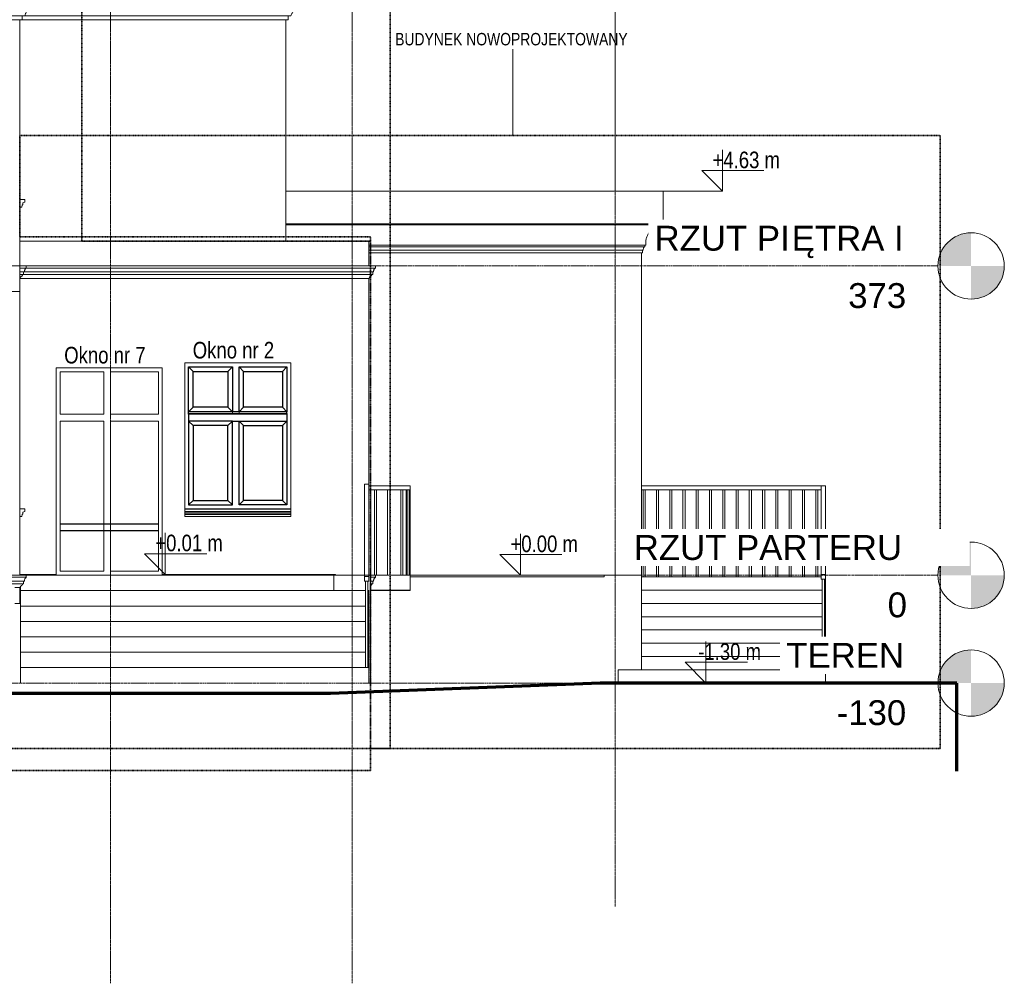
# Model space of a CAD drawing. Header units: millimetres. Extents: x -784 to 360321, y -10607 to 16514.
# Tile 17 of 95: x 84591 to 96465, y -4922 to 6700. Entities that reach past the tile are written whole.
import ezdxf

# ---------------------------------------------------------------- set-up
doc = ezdxf.new("R2010")
doc.units = ezdxf.units.MM
for name, pattern in [('__FK_przerywana', [3.2004, 1.6002, -1.6002]), ('Linia siatki', [22.224999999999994, 12.7, -3.174999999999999, 3.174999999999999, -3.174999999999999]), ('Środek _2_', [31.749999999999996, 6.349999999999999, -4.7625, 15.875, -4.7625])]:
    doc.linetypes.add(name, pattern=pattern)
for name, color, linetype, lineweight in [('A-AREA', 7, 'Continuous', 5), ('A-DETL-THIN', 7, 'Continuous', 5), ('A-FLOR-LEVL', 7, 'Continuous', 5), ('A-GENM', 7, 'Continuous', 5), ('C-TOPO', 7, 'Continuous', 5), ('G-ANNO-DIMS', 7, 'Continuous', 5), ('G-ANNO-TEXT', 7, 'Continuous', 5), ('S-COLS-SYMB', 7, 'Continuous', 18), ('S-GRID', 7, 'Continuous', 5)]:
    doc.layers.add(name, color=color, linetype=linetype, lineweight=lineweight)
for name, color, linetype, lineweight, true_color in [('A-DOOR', 7, 'Continuous', 18, 0x7f7f7f), ('A-DOOR-FRAM', 7, 'Continuous', 18, 0x7f7f7f), ('A-FLOR', 7, 'Continuous', 18, 0x7f7f7f), ('A-FLOR-HRAL', 7, 'Continuous', 18, 0x7f7f7f), ('A-GLAZ', 7, 'Continuous', 18, 0x7f7f7f), ('A-WALL', 7, 'Continuous', 18, 0x7f7f7f), ('S-STRS', 7, 'Continuous', 18, 0x7f7f7f)]:
    doc.layers.add(name, color=color, linetype=linetype, lineweight=lineweight, true_color=true_color)
doc.styles.add('Arial', font='arial.ttf', dxfattribs={"height": 299.9999999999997})
doc.styles.add('Arial_1', font='arial.ttf', dxfattribs={"width": 0.8, "height": 150})
doc.styles.add('Arial_2', font='arial.ttf', dxfattribs={"width": 0.8, "height": 200})

# ---------------------------------------------------------------- blocks, each defined once
blk = doc.blocks.new('Poręcz - 25mm-1535640-Wschód')
at = {"layer": 'A-FLOR-HRAL'}
for p, q in [((6827.692547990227, -72.096059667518), (6827.692547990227, -1114.285714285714)), ((6852.692547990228, -72.09605966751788), (6827.692547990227, -72.09605966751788)), ((6852.692547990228, -1114.285714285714), (6852.692547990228, -72.096059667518)), ((6827.692547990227, -1114.285714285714), (6852.692547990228, -1114.285714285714))]:
    blk.add_line(p, q, dxfattribs=at)
blk = doc.blocks.new('Poręcz - Poręcz-1479612-Wschód')
blk.add_blockref('Poręcz - 25mm-1535640-Wschód', (0, 0))
blk = doc.blocks.new('Typ poręczy górnej - Górna poręcz_wewnętrzny_-1479621-Wschód')
at = {"layer": 'A-FLOR-HRAL'}
for p, q in [((6815.192547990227, -14.2857142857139), (6815.192547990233, 1100.000000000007)), ((6865.192547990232, 1100.000000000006), (6815.192547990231, 1100.000000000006)), ((6865.192547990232, 1100.000000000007), (6865.192547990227, -14.28571428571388)), ((6815.192547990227, -14.2857142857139), (6815.192547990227, -72.096059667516)), ((6865.192547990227, -14.28571428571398), (6815.192547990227, -14.28571428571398)), ((6815.192547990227, -72.09605966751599), (6865.192547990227, -72.09605966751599)), ((6865.192547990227, -72.09605966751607), (6865.192547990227, -14.28571428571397))]:
    blk.add_line(p, q, dxfattribs=at)
blk = doc.blocks.new('Poręcz - 25mm-V60-Wschód')
at = {"layer": 'A-FLOR-HRAL'}
for p, q in [((7253.092547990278, 2.051525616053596e-12), (7253.092547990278, 1029.999999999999)), ((7278.092547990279, 2.051525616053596e-12), (7278.092547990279, 1029.999999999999))]:
    blk.add_line(p, q, dxfattribs=at)
blk = doc.blocks.new('Poręcz - 25mm-V61-Wschód')
at = {"layer": 'A-FLOR-HRAL'}
blk.add_line((6890.592547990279, 2.051525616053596e-12), (6890.592547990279, 1029.999999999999), dxfattribs=at)
blk = doc.blocks.new('Poręcz - Poręcz-1540562-Wschód')
for name, p in [('Poręcz - 25mm-V61-Wschód', (0, 0)), ('Poręcz - 25mm-V60-Wschód', (-319.9999999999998, 0)), ('Poręcz - 25mm-V60-Wschód', (-160.0000000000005, 0)), ('Poręcz - 25mm-V60-Wschód', (0, 0)), ('Poręcz - 25mm-V60-Wschód', (74.19999999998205, 0))]:
    blk.add_blockref(name, p)
blk = doc.blocks.new('Typ poręczy górnej - Górna poręcz_wewnętrzny_-1540574-Wschód')
at = {"layer": 'A-FLOR-HRAL'}
for p, q in [((7364.79254799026, 1079.999999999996), (6865.592547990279, 1079.999999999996)), ((7364.792547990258, 1029.999999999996), (7364.792547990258, 1079.999999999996)), ((6865.592547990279, 1029.999999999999), (7364.79254799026, 1029.999999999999)), ((7314.792547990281, 1030.000000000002), (7314.792547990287, -1.895017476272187e-12)), ((7364.79254799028, 1030.000000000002), (7364.792547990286, -1.759659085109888e-12))]:
    blk.add_line(p, q, dxfattribs=at)
blk = doc.blocks.new('Aluprof_MB-45_I_Alu_Window-FIX-4-panel_ENG_R-00495 - 1230 x 1482-1591030-Wschód')
at = {"layer": 'A-GLAZ'}
for p, q in [((4692.592547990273, 1940.500000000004), (4692.592547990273, 2512.999999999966)), ((4692.592547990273, 2512.999999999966), (5220.092547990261, 2512.999999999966)), ((5220.092547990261, 2512.999999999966), (5220.092547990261, 1940.500000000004)), ((5301.092547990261, 2512.999999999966), (5878.592547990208, 2512.999999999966)), ((5301.092547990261, 1940.500000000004), (5301.092547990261, 2512.999999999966)), ((5878.592547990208, 2512.999999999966), (5878.592547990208, 1940.500000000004)), ((5220.092547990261, 1940.500000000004), (4692.592547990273, 1940.500000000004)), ((5878.592547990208, 1940.500000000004), (5301.092547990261, 1940.500000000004)), ((4692.592547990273, 1859.500000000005), (5220.092547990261, 1859.500000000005)), ((4692.592547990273, 847.0000000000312), (4692.592547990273, 1859.500000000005)), ((5220.092547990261, 1859.500000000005), (5220.092547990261, 847.0000000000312)), ((5301.092547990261, 1859.500000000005), (5878.592547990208, 1859.500000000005)), ((5301.092547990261, 847.0000000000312), (5301.092547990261, 1859.500000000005)), ((5878.592547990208, 1859.500000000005), (5878.592547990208, 847.000000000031)), ((5220.092547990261, 847.000000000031), (4692.592547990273, 847.000000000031)), ((5878.592547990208, 847.000000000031), (5301.092547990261, 847.000000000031))]:
    blk.add_line(p, q, dxfattribs=at)
blk = doc.blocks.new('Modele ogólne 1 - Modele ogólne 1-1641072-Wschód')
at = {"layer": 'A-GENM'}
for p, q in [((10415.59254799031, 4630.000000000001), (5865.192547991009, 4630.000000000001)), ((10415.59254799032, 4237.044011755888), (10415.59254799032, 4630.000000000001)), ((10415.59254799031, 4237.044011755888), (5865.192547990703, 4237.044011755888)), ((10412.29088711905, 4226.095026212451), (5865.192547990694, 4226.095026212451)), ((10205.59254799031, 3980), (6865.592547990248, 3980)), ((10195.59254799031, 3960.000000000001), (6865.592547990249, 3960.000000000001)), ((10175.59254799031, 3920), (6865.592547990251, 3920)), ((10165.59254799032, 3890), (10165.59254799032, 3920)), ((10195.59254799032, 3960.000000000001), (10195.59254799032, 3980)), ((6865.592547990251, 3890), (10165.59254799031, 3890))]:
    blk.add_line(p, q, dxfattribs=at)
blk.add_open_spline([(10205.6840545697, 4022.052225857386), (10206.64733425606, 4035.233465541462), (10210.85440766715, 4061.426832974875), (10224.18807527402, 4098.938219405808), (10240.69822441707, 4127.701760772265), (10256.85701107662, 4148.658045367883), (10270.32265176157, 4163.222060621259), (10285.05764714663, 4176.51428447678), (10298.29264700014, 4186.44145135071), (10309.33585171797, 4193.64518634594), (10317.91056666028, 4198.668180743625), (10326.69978118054, 4203.301129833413), (10335.63504749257, 4207.534645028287), (10344.75298246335, 4211.360117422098), (10357.20735015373, 4215.906403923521), (10373.09063958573, 4220.532108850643), (10392.42629746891, 4224.3461104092), (10405.62490476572, 4225.710313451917), (10412.29088711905, 4226.095026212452)], degree=3, knots=[0, 0, 0, 0, 0.125, 0.25, 0.375, 0.4375, 0.5, 0.5625, 0.625, 0.65625, 0.6875, 0.71875, 0.75, 0.78125, 0.8125, 0.875, 0.9375, 1, 1, 1, 1], dxfattribs=at)
for points in [[(10412.29088711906, 4226.095026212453), (10413.16046796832, 4227.805248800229), (10414.58032562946, 4231.376702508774), (10415.36157521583, 4235.14170632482), (10415.59254799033, 4237.044011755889)], [(10175.59254799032, 3920), (10175.01404054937, 3924.650865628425), (10174.98496296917, 3934.097054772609), (10178.44867813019, 3947.843623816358), (10182.84900333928, 3956.171202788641), (10185.59254799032, 3960.000000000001)], [(10205.59254799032, 3980), (10205.12701534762, 3986.998761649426), (10204.67673380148, 4001.02820573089), (10205.18801973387, 4015.055555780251), (10205.6840545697, 4022.052225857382)]]:
    blk.add_open_spline(points, degree=3, dxfattribs=at)
blk = doc.blocks.new('ARC_DOOR_DOUBLE - ARC_DOOR_DOUBLE_120 x 210_EI60-1797828-Wschód')
at = {"layer": 'A-DOOR', "color": 7, "lineweight": 5}
blk.add_line((4862.592547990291, 10.00000000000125), (4862.592547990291, -1.245297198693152e-11), dxfattribs=at)
at = {"layer": 'A-DOOR-FRAM', "color": 7, "lineweight": 5}
for p, q in [((4862.592547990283, 0), (4862.592547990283, 10.00000000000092)), ((4907.592547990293, 10.00000000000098), (4907.592547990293, 0))]:
    blk.add_line(p, q, dxfattribs=at)
blk = doc.blocks.new('Aluprof_MB-45_I_Alu_Window-FIX-4-panel_ENG_R-00495 - 1230 x 1483-1792114-Wschód')
at = {"layer": 'A-GLAZ'}
for p, q in [((3142.592547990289, 1940.500000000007), (3142.592547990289, 2452.999999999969)), ((3142.592547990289, 2452.999999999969), (3670.092547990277, 2452.999999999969)), ((3670.092547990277, 2452.999999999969), (3670.092547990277, 1940.500000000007)), ((3751.092547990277, 2452.999999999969), (4328.592547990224, 2452.999999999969)), ((3751.092547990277, 1940.500000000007), (3751.092547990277, 2452.999999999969)), ((4328.592547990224, 2452.999999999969), (4328.592547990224, 1940.500000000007)), ((3670.092547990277, 1940.500000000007), (3142.592547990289, 1940.500000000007)), ((4328.592547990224, 1940.500000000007), (3751.092547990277, 1940.500000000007)), ((3142.592547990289, 1859.500000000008), (3670.092547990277, 1859.500000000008)), ((3142.592547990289, 47.00000000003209), (3142.592547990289, 1859.500000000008)), ((3670.092547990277, 1859.500000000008), (3670.092547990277, 47.00000000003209)), ((3751.092547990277, 1859.500000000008), (4328.592547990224, 1859.500000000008)), ((3751.092547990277, 47.00000000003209), (3751.092547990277, 1859.500000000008)), ((4328.592547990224, 1859.500000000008), (4328.592547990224, 47.00000000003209)), ((3095.592547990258, 0), (3095.592547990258, 10.00000000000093)), ((3670.092547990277, 47.00000000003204), (3142.592547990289, 47.00000000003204)), ((4328.592547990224, 47.00000000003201), (3751.092547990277, 47.00000000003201)), ((4375.592547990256, 10.00000000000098), (4375.592547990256, 0))]:
    blk.add_line(p, q, dxfattribs=at)
blk = doc.blocks.new('Poręcz - 25mm-V84-Wschód')
at = {"layer": 'A-FLOR-HRAL', "color": 7, "lineweight": 5}
for p, q in [((10174.69254799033, -19.99999999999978), (10174.69254799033, 1029.999999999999)), ((10199.69254799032, 1029.999999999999), (10199.69254799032, -19.99999999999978))]:
    blk.add_line(p, q, dxfattribs=at)
blk = doc.blocks.new('Poręcz - 25mm-1777626-Wschód')
at = {"layer": 'A-FLOR-HRAL', "color": 7, "lineweight": 5}
for p, q in [((12334.69254799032, -45.90169943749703), (12334.69254799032, -1140)), ((12359.69254799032, -45.90169943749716), (12334.69254799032, -45.90169943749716)), ((12359.69254799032, -1140), (12359.69254799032, -45.90169943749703))]:
    blk.add_line(p, q, dxfattribs=at)
blk = doc.blocks.new('Poręcz - Poręcz-1834836-Wschód')
for name, p in [('Poręcz - 25mm-V84-Wschód', (0, 0)), ('Poręcz - 25mm-V84-Wschód', (160.0000000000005, 0)), ('Poręcz - 25mm-V84-Wschód', (320.0000000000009, 0)), ('Poręcz - 25mm-V84-Wschód', (479.9999999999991, 0)), ('Poręcz - 25mm-V84-Wschód', (639.9999999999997, 0)), ('Poręcz - 25mm-V84-Wschód', (800, 0)), ('Poręcz - 25mm-V84-Wschód', (960.0000000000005, 0)), ('Poręcz - 25mm-V84-Wschód', (1120.000000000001, 0)), ('Poręcz - 25mm-V84-Wschód', (1279.999999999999, 0)), ('Poręcz - 25mm-V84-Wschód', (1440, 0)), ('Poręcz - 25mm-V84-Wschód', (1600, 0)), ('Poręcz - 25mm-V84-Wschód', (1760, 0)), ('Poręcz - 25mm-V84-Wschód', (1920.000000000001, 0)), ('Poręcz - 25mm-V84-Wschód', (2079.999999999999, 0)), ('Poręcz - 25mm-1777626-Wschód', (0, 0))]:
    blk.add_blockref(name, p)
blk = doc.blocks.new('Typ poręczy górnej - Górna poręcz_wewnętrzny_-1834841-Wschód')
at = {"layer": 'A-FLOR-HRAL', "color": 7, "lineweight": 5}
for p, q in [((12322.19254799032, 1080), (10155.59254799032, 1080)), ((12322.19254799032, 10.00000000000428), (12322.19254799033, 1080)), ((12372.19254799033, 1080), (12322.19254799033, 1080)), ((12372.19254799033, 1080), (12372.19254799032, 10.00000000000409)), ((10155.59254799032, 1029.999999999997), (12322.19254799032, 1029.999999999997)), ((12322.19254799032, 10.00000000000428), (12322.19254799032, -45.90169943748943)), ((12372.19254799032, 10.00000000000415), (12322.19254799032, 10.00000000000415)), ((12372.19254799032, -45.90169943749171), (12372.19254799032, 10.00000000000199)), ((12322.19254799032, -45.90169943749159), (12372.19254799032, -45.90169943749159))]:
    blk.add_line(p, q, dxfattribs=at)
blk = doc.blocks.new('Modele ogólne 8 - Modele ogólne 8-1841655-Wschód')
at = {"layer": 'A-GENM'}
for p, q in [((-14074.40745200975, 6840), (-14074.40745200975, 6890.000000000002)), ((2885.592547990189, 6840), (2885.592547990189, 6890.000000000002)), ((6095.192547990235, 6900), (3055.592547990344, 6900)), ((6095.192547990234, 6840), (6095.192547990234, 6900)), ((2885.592547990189, 6840), (-14074.40745200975, 6840)), ((6095.192547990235, 6840), (2885.592547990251, 6840)), ((-13904.40745200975, 6745), (2715.592547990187, 6744.999999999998)), ((-13874.40745200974, 6700), (-13874.40745200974, 6745)), ((-13874.40745200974, 6700), (2685.592547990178, 6700)), ((2685.592547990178, 6700), (2685.592547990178, 6745)), ((2685.592547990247, 6700), (5895.19254799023, 6700)), ((2715.592547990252, 6745), (5925.192547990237, 6745)), ((5895.192547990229, 6700), (5895.192547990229, 6745))]:
    blk.add_line(p, q, dxfattribs=at)
for points, knots in [([(-13904.40745200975, 6745), (-13907.10034816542, 6754.977955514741), (-13912.85321774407, 6769.481602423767), (-13923.6484259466, 6787.148102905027), (-13931.60639709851, 6797.351251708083), (-13938.63784077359, 6804.931295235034), (-13944.22650754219, 6810.306875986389), (-13950.1122149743, 6815.355497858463), (-13956.27583758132, 6820.060801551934), (-13962.69739278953, 6824.407491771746), (-13971.57553640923, 6829.706236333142), (-13980.88488153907, 6834.233292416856), (-13990.53495210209, 6837.944662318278), (-13996.15216957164, 6839.745215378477), (-13999.34160527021, 6840.64052925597), (-14000.0449118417, 6840.831873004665)], [0, 0, 0, 0, 0.1428571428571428, 0.2142857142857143, 0.2857142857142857, 0.3214285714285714, 0.3571428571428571, 0.3928571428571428, 0.4285714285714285, 0.4642857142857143, 0.5, 0.5714285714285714, 0.6071428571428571, 0.6428571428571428, 0.6529321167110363, 0.6529321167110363, 0.6529321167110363, 0.6529321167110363]), ([(2715.592547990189, 6744.999999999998), (2718.360483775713, 6754.977955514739), (2724.016786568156, 6769.481602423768), (2734.844387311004, 6787.148102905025), (2742.803480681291, 6797.351251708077), (2749.799185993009, 6804.931295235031), (2755.418051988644, 6810.306875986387), (2761.329814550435, 6815.355497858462), (2767.460347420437, 6820.060801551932), (2773.852329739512, 6824.407491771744), (2782.782618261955, 6829.706236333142), (2792.086837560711, 6834.233292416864), (2801.685046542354, 6837.944662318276), (2807.33107530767, 6839.745215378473), (2810.535887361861, 6840.640529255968), (2811.2422770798, 6840.831873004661)], [0, 0, 0, 0, 0.1428571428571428, 0.2142857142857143, 0.2857142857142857, 0.3214285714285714, 0.3571428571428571, 0.3928571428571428, 0.4285714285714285, 0.4642857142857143, 0.5, 0.5714285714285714, 0.6071428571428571, 0.6428571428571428, 0.6529321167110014, 0.6529321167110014, 0.6529321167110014, 0.6529321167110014]), ([(5925.192547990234, 6744.999999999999), (5927.960483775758, 6754.97795551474), (5933.6167865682, 6769.481602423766), (5944.444387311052, 6787.148102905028), (5952.403480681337, 6797.351251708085), (5959.399185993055, 6804.931295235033), (5965.018051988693, 6810.306875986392), (5970.929814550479, 6815.355497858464), (5977.060347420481, 6820.060801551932), (5983.452329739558, 6824.407491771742), (5992.382618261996, 6829.706236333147), (6001.686837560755, 6834.233292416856), (6011.2850465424, 6837.944662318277), (6016.931075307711, 6839.745215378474), (6020.135887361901, 6840.640529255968), (6020.84227707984, 6840.831873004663)], [0, 0, 0, 0, 0.1428571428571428, 0.2142857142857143, 0.2857142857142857, 0.3214285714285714, 0.3571428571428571, 0.3928571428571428, 0.4285714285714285, 0.4642857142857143, 0.5, 0.5714285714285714, 0.6071428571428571, 0.6428571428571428, 0.6529321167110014, 0.6529321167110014, 0.6529321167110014, 0.6529321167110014])]:
    blk.add_open_spline(points, degree=3, knots=knots, dxfattribs=at)
blk = doc.blocks.new('Modele ogólne 9 - Modele ogólne 9-1844056-Wschód')
at = {"layer": 'A-GENM'}
for p, q in [((2735.592547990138, 3730), (2655.592547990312, 3730)), ((2655.592547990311, 3704.999999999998), (2735.592547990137, 3704.999999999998)), ((6945.592547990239, 3730), (2735.592547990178, 3730)), ((2735.592547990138, 3704.999999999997), (2735.592547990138, 3730)), ((2735.592547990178, 3704.999999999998), (6945.592547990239, 3704.999999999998)), ((6945.592547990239, 3730), (6945.592547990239, 3704.999999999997)), ((2655.592547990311, 3660), (2713.762455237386, 3660)), ((2655.592547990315, 3625), (2703.092547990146, 3625)), ((2655.592547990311, 3580), (2661.842547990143, 3580)), ((2661.842547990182, 3580), (6871.842547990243, 3580)), ((2703.092547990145, 3625), (2703.092547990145, 3660)), ((2703.092547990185, 3625), (6913.092547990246, 3625)), ((2713.762455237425, 3660), (6923.762455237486, 3660)), ((6913.092547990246, 3660), (6913.092547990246, 3625))]:
    blk.add_line(p, q, dxfattribs=at)
for points in [[(2713.762455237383, 3660.000000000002), (2713.400055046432, 3663.493184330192), (2713.454008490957, 3670.560178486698), (2715.867166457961, 3680.882796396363), (2720.494098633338, 3690.420637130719), (2727.107704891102, 3698.705562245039), (2732.624693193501, 3703.122366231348), (2735.592547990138, 3704.999999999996)], [(6945.592547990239, 3704.999999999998), (6942.624693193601, 3703.122366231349), (6937.107704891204, 3698.705562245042), (6930.494098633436, 3690.42063713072), (6925.86716645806, 3680.882796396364), (6923.454008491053, 3670.560178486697), (6923.400055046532, 3663.493184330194), (6923.762455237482, 3660.000000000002)], [(2661.84254799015, 3580), (2661.842547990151, 3582.0415847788), (2662.285593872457, 3586.124667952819), (2664.248368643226, 3591.964278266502), (2667.417982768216, 3597.246968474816), (2671.646921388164, 3601.726880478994), (2675.041149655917, 3604.039254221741), (2676.842547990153, 3605.000000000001)], [(2676.842547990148, 3605.000000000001), (2678.740715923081, 3606.012356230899), (2682.314713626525, 3608.453751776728), (2686.753688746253, 3613.191644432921), (2690.05915266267, 3618.779670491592), (2691.402173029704, 3622.894299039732), (2691.842547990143, 3625)], [(6886.842547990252, 3605.000000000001), (6885.041149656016, 3604.039254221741), (6881.646921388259, 3601.726880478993), (6877.417982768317, 3597.246968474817), (6874.248368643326, 3591.964278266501), (6872.285593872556, 3586.124667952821), (6871.84254799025, 3582.0415847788), (6871.842547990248, 3580)], [(6901.842547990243, 3625), (6901.402173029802, 3622.894299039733), (6900.059152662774, 3618.779670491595), (6896.753688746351, 3613.191644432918), (6892.314713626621, 3608.45375177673), (6888.740715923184, 3606.0123562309), (6886.842547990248, 3605.000000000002)]]:
    blk.add_open_spline(points, degree=3, dxfattribs=at)
blk = doc.blocks.new('Modele ogólne 10 - Modele ogólne 10-1844524-Wschód')
at = {"layer": 'A-GENM'}
for p, q in [((-6044.407452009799, -1.691979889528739e-14), (2735.592547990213, -1.691979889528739e-14)), ((2735.592547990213, -25.00000000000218), (-6044.407452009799, -25.00000000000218)), ((2713.762455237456, -69.99999999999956), (-6022.577359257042, -69.99999999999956)), ((2703.09254799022, -105), (-6011.907452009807, -105)), ((2703.09254799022, -105), (2703.09254799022, -69.9999999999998)), ((2735.592547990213, -25.00000000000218), (2735.592547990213, -1.691979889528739e-14)), ((6885.592547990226, -1.691979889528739e-14), (6945.592547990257, -1.691979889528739e-14)), ((6945.592547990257, -25.00000000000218), (6885.592547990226, -25.00000000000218)), ((6923.7624552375, -69.99999999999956), (6885.59254799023, -69.99999999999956)), ((6913.092547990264, -105), (6885.592547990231, -105)), ((6913.092547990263, -105), (6913.092547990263, -69.9999999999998)), ((6945.592547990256, -25.00000000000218), (6945.592547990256, -1.691979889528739e-14)), ((2661.842547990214, -150.0000000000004), (2595.592547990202, -150.0000000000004))]:
    blk.add_line(p, q, dxfattribs=at)
for points in [[(2676.842547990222, -124.9999999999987), (2678.767841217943, -123.9876437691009), (2682.30256126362, -121.5462482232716), (2686.755534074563, -116.8083555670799), (2690.063923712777, -111.2203295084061), (2691.389810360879, -107.1057009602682), (2691.842547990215, -105.0000000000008)], [(6886.842547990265, -124.9999999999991), (6888.767841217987, -123.9876437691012), (6892.302561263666, -121.5462482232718), (6896.7555340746, -116.8083555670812), (6900.063923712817, -111.2203295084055), (6901.389810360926, -107.1057009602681), (6901.842547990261, -105.000000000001)], [(6885.512400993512, -125.7487935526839), (6885.947198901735, -125.4874644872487), (6886.390590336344, -125.2377192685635), (6886.842547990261, -124.9999999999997)]]:
    blk.add_open_spline(points, degree=3, dxfattribs=at)
for points, knots in [([(2713.762455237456, -69.99999999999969), (2713.403681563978, -66.50681566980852), (2713.454274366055, -59.43979287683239), (2715.660252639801, -49.97751125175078), (2718.760640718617, -43.15177380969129), (2721.489655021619, -38.65360374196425), (2723.836028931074, -35.4631659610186), (2726.43887187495, -32.47809272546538), (2730.177574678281, -28.79923999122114), (2733.334533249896, -26.40822532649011), (2735.592547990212, -25.00000000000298)], [0, 0, 0, 0, 0.2, 0.4, 0.55, 0.625, 0.7, 0.7749999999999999, 0.85, 1, 1, 1, 1]), ([(6923.762455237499, -69.99999999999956), (6923.40368156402, -66.50681566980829), (6923.454274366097, -59.43979287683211), (6925.660252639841, -49.97751125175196), (6928.760640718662, -43.15177380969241), (6931.48965502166, -38.6536037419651), (6933.836028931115, -35.4631659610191), (6936.43887187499, -32.47809272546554), (6940.177574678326, -28.79923999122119), (6943.334533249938, -26.40822532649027), (6945.592547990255, -25.00000000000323)], [0, 0, 0, 0, 0.2, 0.4, 0.55, 0.625, 0.7, 0.7749999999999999, 0.85, 1, 1, 1, 1]), ([(2661.842547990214, -150.0000000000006), (2661.847663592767, -147.9584152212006), (2662.284448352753, -143.8753103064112), (2664.081349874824, -138.522423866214), (2666.231479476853, -134.7309939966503), (2668.035402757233, -132.2636088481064), (2671.071318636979, -128.7949760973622), (2674.102658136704, -126.4411186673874), (2676.842547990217, -124.9999999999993)], [0, 0, 0, 0, 0.2, 0.4, 0.55, 0.625, 0.7, 1, 1, 1, 1])]:
    blk.add_open_spline(points, degree=3, knots=knots, dxfattribs=at)
blk = doc.blocks.new('Modele ogólne 13 - Modele ogólne 13-1847715-Wschód')
at = {"layer": 'A-GENM'}
for p, q in [((2715.592547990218, 4529.999999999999), (2655.592547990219, 4529.999999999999)), ((2715.592547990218, 4500), (2715.592547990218, 4529.999999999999)), ((2661.652636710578, 4440), (2681.652636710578, 4440)), ((2681.652636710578, 4440), (2683.659622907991, 4462.939957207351)), ((2683.659622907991, 4462.939957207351), (2692.934853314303, 4469.434543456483)), ((2692.934853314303, 4489.434543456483), (2715.592547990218, 4500)), ((2692.934853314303, 4469.434543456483), (2692.934853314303, 4489.434543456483)), ((2715.592547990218, 799.9999999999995), (2655.592547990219, 799.9999999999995)), ((2681.652636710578, 710.0000000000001), (2683.659622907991, 732.9399572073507)), ((2683.659622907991, 732.9399572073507), (2692.934853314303, 739.4345434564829)), ((2692.934853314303, 759.4345434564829), (2715.592547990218, 769.9999999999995)), ((2692.934853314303, 739.4345434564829), (2692.934853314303, 759.4345434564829)), ((2715.592547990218, 769.9999999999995), (2715.592547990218, 799.9999999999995)), ((2661.652636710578, 709.9999999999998), (2681.652636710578, 709.9999999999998))]:
    blk.add_line(p, q, dxfattribs=at)
for centre, radius, start, end in [((2655.592547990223, 4440.000000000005), 6.060088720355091, 359.9999999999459, 90.00000000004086), ((2655.592547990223, 710.0000000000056), 6.060088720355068, 359.9999999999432, 90.0000000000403)]:
    blk.add_arc(centre, radius, start, end, dxfattribs=at)
blk = doc.blocks.new('Modele ogólne 14 - Modele ogólne 14-1848059-Wschód')
at = {"layer": 'A-GENM'}
for p, q in [((4645.59254799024, 769.9999999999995), (4645.59254799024, 799.9999999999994)), ((5925.592547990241, 799.9999999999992), (4645.59254799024, 799.9999999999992)), ((4645.59254799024, 759.4345434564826), (4645.59254799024, 769.9999999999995)), ((5925.592547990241, 769.9999999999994), (4645.59254799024, 769.9999999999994)), ((4645.59254799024, 739.4345434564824), (4645.59254799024, 759.4345434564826)), ((5925.592547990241, 759.4345434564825), (4645.59254799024, 759.4345434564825)), ((4645.59254799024, 732.93995720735), (4645.59254799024, 739.4345434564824)), ((5925.592547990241, 739.4345434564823), (4645.59254799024, 739.4345434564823)), ((4645.59254799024, 710.0000000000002), (4645.59254799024, 732.93995720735)), ((5925.592547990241, 732.9399572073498), (4645.59254799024, 732.9399572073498)), ((5925.592547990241, 799.9999999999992), (5925.592547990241, 769.9999999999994)), ((5925.592547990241, 769.9999999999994), (5925.592547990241, 759.4345434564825)), ((5925.592547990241, 759.4345434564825), (5925.592547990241, 739.4345434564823)), ((5925.592547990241, 739.4345434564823), (5925.592547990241, 732.9399572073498)), ((5925.592547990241, 732.9399572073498), (5925.592547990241, 710.0000000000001)), ((5925.592547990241, 710.0000000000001), (4645.59254799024, 710.0000000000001))]:
    blk.add_line(p, q, dxfattribs=at)
blk = doc.blocks.new('Poziom - M_Grot poziomu - Okrąg-24867-Wschód')
at = {"layer": 'A-FLOR-LEVL'}
h = blk.add_hatch(color=256, dxfattribs=at)
edge = h.paths.add_edge_path()
edge.add_line((14129.49933951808, 1.288203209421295e-12), (13729.49933951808, 1.288203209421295e-12))
edge.add_arc((14129.49933951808, -1.394048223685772e-13), 399.9999999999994, 90.00000000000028, 180.0000000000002, ccw=False)
edge.add_line((14129.49933951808, 399.9999999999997), (14129.49933951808, 1.307398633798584e-12))
h = blk.add_hatch(color=256, dxfattribs=at)
edge = h.paths.add_edge_path()
edge.add_line((14129.49933951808, -399.9999999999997), (14129.49933951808, -2.614797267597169e-12))
edge.add_line((14129.49933951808, -2.590844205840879e-12), (14529.49933951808, -2.590844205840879e-12))
edge.add_arc((14129.49933951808, -1.586231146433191e-13), 399.9999999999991, 269.99999999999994, 359.9999999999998, ccw=False)
blk.add_circle((14129.49933951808, 0), 400, dxfattribs=at)
blk = doc.blocks.new('Rzędne punktów - Znacznik rzędnej-348474-Wschód')
at = {"layer": 'G-ANNO-DIMS'}
for p, q in [((11131.48450113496, 4629.999999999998), (11131.48450113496, 5129.999999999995)), ((10881.48450113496, 4879.999999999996), (11131.48450113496, 4629.999999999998)), ((10881.48450113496, 4879.999999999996), (11631.48450113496, 4879.999999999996))]:
    blk.add_line(p, q, dxfattribs=at)

msp = doc.modelspace()

# ---------------------------------------------------------------- linework, layer by layer
for p, q in [((86682.5340302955, 2457.999999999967), (86627.5340302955, 2512.999999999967)), ((87100.03403029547, 2457.999999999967), (87155.03403029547, 2512.999999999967)), ((87291.03403029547, 2457.999999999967), (87236.03403029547, 2512.999999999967)), ((87758.53403029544, 2457.999999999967), (87813.53403029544, 2512.999999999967)), ((86682.5340302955, 2025.500000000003), (86627.5340302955, 1970.500000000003)), ((87100.03403029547, 2025.500000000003), (87155.03403029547, 1970.500000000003)), ((87291.03403029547, 2025.500000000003), (87236.03403029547, 1970.500000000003)), ((87758.53403029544, 2025.500000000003), (87813.53403029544, 1970.500000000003)), ((86627.5340302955, 1940.500000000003), (86627.5340302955, 1970.500000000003)), ((87813.53403029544, 1970.084505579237), (86627.5340302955, 1970.084505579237)), ((86627.5340302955, 1950.084505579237), (87813.53403029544, 1950.084505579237)), ((86627.5340302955, 1940.500000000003), (86627.5340302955, 1859.500000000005)), ((87813.53403029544, 1940.500000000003), (86627.5340302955, 1940.500000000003)), ((87813.53403029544, 1950.084505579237), (87813.53403029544, 1970.084505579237)), ((87813.53403029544, 1950.084505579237), (87813.53403029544, 1940.500000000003)), ((87813.53403029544, 1940.500000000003), (87813.53403029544, 1859.500000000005)), ((86682.5340302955, 1804.500000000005), (86627.5340302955, 1859.500000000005)), ((87100.03403029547, 1804.500000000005), (87155.03403029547, 1859.500000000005)), ((87155.03403029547, 1859.500000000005), (87236.03403029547, 1859.500000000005)), ((87291.03403029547, 1804.500000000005), (87236.03403029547, 1859.500000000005)), ((87758.53403029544, 1804.500000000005), (87813.53403029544, 1859.500000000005)), ((86682.5340302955, 902.0000000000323), (86627.5340302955, 847.0000000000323)), ((87100.03403029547, 902.0000000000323), (87155.03403029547, 847.0000000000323)), ((87291.03403029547, 902.0000000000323), (87236.03403029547, 847.0000000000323)), ((87758.53403029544, 902.0000000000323), (87813.53403029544, 847.0000000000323)), ((86580.5340302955, 799.9999999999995), (87860.5340302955, 799.9999999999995)), ((85077.53403029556, 619.9375357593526), (86263.5340302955, 619.9375357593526)), ((85077.53403029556, 541.0851364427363), (86263.5340302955, 541.0851364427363)), ((89300.13403029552, -185.7142857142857), (88820.5340302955, -185.7142857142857))]:
    msp.add_line(p, q)
for points in [[(86627.5340302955, 2512.999999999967), (87155.03403029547, 2512.999999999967), (87155.03403029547, 1970.084505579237), (86627.5340302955, 1970.084505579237), (86627.5340302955, 2512.999999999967)], [(87236.03403029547, 1970.084505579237), (87236.03403029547, 2512.999999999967), (87813.53403029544, 2512.999999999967), (87813.53403029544, 1970.084505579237), (87236.03403029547, 1970.084505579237)], [(87155.03403029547, 1859.500000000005), (86627.5340302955, 1859.500000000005), (86627.5340302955, 847.0000000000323), (87155.03403029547, 847.0000000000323), (87155.03403029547, 1859.500000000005)], [(87236.03403029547, 1859.500000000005), (87813.53403029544, 1859.500000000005), (87813.53403029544, 847.0000000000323), (87236.03403029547, 847.0000000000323), (87236.03403029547, 1859.500000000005)]]:
    msp.add_lwpolyline(points)
for points in [[(86682.5340302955, 2457.999999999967), (87100.03403029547, 2457.999999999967), (87100.03403029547, 2025.500000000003), (86682.5340302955, 2025.500000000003)], [(87291.03403029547, 2025.500000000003), (87291.03403029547, 2457.999999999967), (87758.53403029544, 2457.999999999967), (87758.53403029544, 2025.500000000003)], [(87100.03403029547, 1804.500000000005), (86682.5340302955, 1804.500000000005), (86682.5340302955, 902.0000000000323), (87100.03403029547, 902.0000000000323)], [(87291.03403029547, 1804.500000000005), (87758.53403029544, 1804.500000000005), (87758.53403029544, 902.0000000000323), (87291.03403029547, 902.0000000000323)]]:
    msp.add_lwpolyline(points, close=True)
at = {"layer": 'A-AREA'}
msp.add_line((84590.53403029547, 3730), (75970.53403029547, 3730), dxfattribs=at)
at = {"layer": 'A-DETL-THIN', "color": 6, "linetype": '__FK_przerywana', "lineweight": 35, "true_color": 0xff00ff}
for p, q in [((85340.53403029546, 14617.56113653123), (85340.53403029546, 4030)), ((85340.53403029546, 4030), (88820.53403029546, 4029.999999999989)), ((88820.53403029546, 4029.999999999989), (88820.53403029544, -2354.354001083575)), ((88820.53403029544, -2354.354001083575), (67595.25180042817, -2354.354001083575))]:
    msp.add_line(p, q, dxfattribs=at)
at = {"layer": 'A-DETL-THIN', "color": 5, "linetype": '__FK_przerywana', "lineweight": 35, "true_color": 0x0000ff}
for p, q in [((89060.13403029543, 12619.31356529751), (89060.13403029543, -2087.989649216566)), ((89060.13403029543, -2087.989649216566), (79480.53403029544, -2087.989649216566))]:
    msp.add_line(p, q, dxfattribs=at)
at = {"layer": 'A-DETL-THIN', "color": 4, "linetype": '__FK_przerywana', "lineweight": 35, "true_color": 0x00ffff}
for p, q in [((84590.53403029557, 4080.000000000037), (84590.53403029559, 5302.281674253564)), ((84590.53403029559, 5302.281674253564), (95690.53403029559, 5302.281674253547)), ((95690.53403029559, 5302.281674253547), (95690.53403029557, -2087.989649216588)), ((88820.53403029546, 4080.000000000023), (84590.53403029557, 4080.000000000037)), ((88820.53403029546, -2087.989649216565), (88820.53403029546, 4080.000000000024)), ((95690.53403029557, -2087.989649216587), (88820.53403029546, -2087.989649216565))]:
    msp.add_line(p, q, dxfattribs=at)
at = {"layer": 'A-FLOR'}
for p, q in [((75970.53403029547, 3730), (84590.53403029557, 3730)), ((84590.53403029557, 3420), (84590.53403029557, 3730)), ((84590.53403029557, 3420), (75970.53403029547, 3420)), ((84590.53403029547, -340), (84530.53403029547, -340))]:
    msp.add_line(p, q, dxfattribs=at)
at = {"layer": 'A-FLOR-LEVL', "linetype": 'Środek _2_'}
for p, q in [((61576.58798747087, 3730.000000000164), (95664.44082182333, 3729.999999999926)), ((61576.58798747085, 0), (95664.44082182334, 0)), ((61576.58798747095, -1300), (95664.44082182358, -1300))]:
    msp.add_line(p, q, dxfattribs=at)
at = {"layer": 'A-WALL'}
for p, q in [((84590.53403029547, 6699.999999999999), (84590.53403029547, 3730)), ((88800.53403029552, 4030), (84590.53403029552, 4030)), ((88800.53403029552, 4030), (88800.53403029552, 3730.000000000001)), ((88800.53403029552, 3580.009023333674), (88800.53403029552, 0)), ((84590.53403029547, 3419.999999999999), (84590.53403029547, 0)), ((85030.53403029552, 10), (85030.53403029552, 2500.000000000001)), ((85030.53403029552, 2500.000000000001), (86310.53403029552, 2500.000000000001)), ((86310.53403029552, 2500.000000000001), (86310.53403029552, 9.999999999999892)), ((86580.5340302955, 799.999999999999), (86580.5340302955, 2559.999999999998)), ((86580.5340302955, 2559.999999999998), (87860.5340302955, 2559.999999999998)), ((86580.5340302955, 799.9999999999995), (86580.5340302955, 2559.999999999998)), ((86580.5340302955, 2559.999999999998), (87860.5340302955, 2559.999999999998)), ((87860.5340302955, 2559.999999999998), (87860.5340302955, 799.999999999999)), ((87860.5340302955, 2559.999999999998), (87860.5340302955, 799.9999999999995)), ((84590.53403029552, 10), (85030.53403029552, 10)), ((86310.53403029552, 10), (88400.53403029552, 10)), ((88380.5340302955, -185.7142857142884), (88380.5340302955, 0)), ((88380.5340302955, 0), (88750.13403029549, 0)), ((88400.53403029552, 0), (88400.53403029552, 10)), ((88800.13403029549, 0), (88820.5340302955, 0)), ((88820.5340302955, 0), (88820.5340302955, -1299.999999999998)), ((92090.53403029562, 0), (89300.13403029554, 0)), ((92090.53403029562, -1140), (92090.53403029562, 0)), ((84590.53403029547, -149.9956004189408), (84590.53403029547, -340)), ((84600.53403029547, -136.2234759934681), (84600.53403029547, -1299.999999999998))]:
    msp.add_line(p, q, dxfattribs=at)
at = {"layer": 'A-WALL', "color": 7, "lineweight": 5}
for p, q in [((87800.13403029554, 6700.000000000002), (87800.13403029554, 4029.999999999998)), ((92090.53403029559, 3890.000000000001), (92090.53403029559, 0)), ((86842.53403029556, 10.00000000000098), (86842.53403029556, 0)), ((87800.13403029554, 1.848488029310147e-12), (87800.13403029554, 10.00000000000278)), ((89300.13403029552, 0), (88880.53403029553, 0)), ((89300.13403029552, -185.7142857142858), (89300.13403029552, 0)), ((89300.13403029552, -20.00000000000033), (91640.53403029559, -20.00000000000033)), ((91640.53403029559, -20.00000000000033), (91640.53403029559, -4.229949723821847e-15))]:
    msp.add_line(p, q, dxfattribs=at)
at = {"layer": 'C-TOPO', "lineweight": 70}
for p, q in [((91591.40959072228, -1299.999999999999), (88340.57517734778, -1424.886537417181)), ((95890.53403029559, -1299.999999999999), (91591.40959072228, -1299.999999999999)), ((95890.53403029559, -2364.031615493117), (95890.53403029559, -1299.999999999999)), ((88340.57517734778, -1424.886537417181), (66167.27225058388, -1424.886537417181))]:
    msp.add_line(p, q, dxfattribs=at)
at = {"layer": 'G-ANNO-DIMS', "color": 1, "true_color": 0xff0000}
msp.add_line((92350.53403029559, 4630.000000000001), (93066.42598344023, 4630.000000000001), dxfattribs=at)
at = {"layer": 'G-ANNO-TEXT', "color": 4, "true_color": 0x00ffff}
msp.add_line((90536.63012210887, 5302.574381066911), (90536.63012210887, 6344.073273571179), dxfattribs=at)
at = {"layer": 'S-COLS-SYMB'}
for p, q in [((91770.53403029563, 4630), (91770.53403029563, 8110.000000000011)), ((91770.53403029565, 4630), (91770.53403029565, 8110.000000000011)), ((91770.53403029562, 4630), (91770.53403029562, 8110.000000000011))]:
    msp.add_line(p, q, dxfattribs=at)
at = {"layer": 'S-GRID', "linetype": 'Linia siatki'}
for p, q in [((85686.53403029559, -4921.641215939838), (85686.53403029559, 15914.03819099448)), ((88600.5340302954, -4921.641215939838), (88600.5340302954, 15914.03819099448)), ((91770.53403029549, -3994.8), (91770.53403029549, 15914.03819099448))]:
    msp.add_line(p, q, dxfattribs=at)
at = {"layer": 'S-STRS'}
for p, q in [((84670.53403029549, 0), (88380.53403029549, 0)), ((84600.53403029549, -185.7142857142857), (88762.63403029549, -185.7142857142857)), ((88787.63403029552, -185.7142857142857), (88800.5340302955, -185.7142857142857)), ((88800.5340302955, -371.4285714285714), (88800.5340302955, -185.7142857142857)), ((84600.53403029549, -371.4285714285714), (88762.63403029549, -371.4285714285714)), ((88787.6340302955, -371.4285714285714), (88800.5340302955, -371.4285714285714)), ((88800.5340302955, -557.1428571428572), (88800.5340302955, -371.4285714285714)), ((84600.53403029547, -557.1428571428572), (88762.63403029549, -557.1428571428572)), ((88787.63403029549, -557.1428571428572), (88800.5340302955, -557.1428571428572)), ((88800.53403029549, -742.8571428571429), (88800.53403029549, -557.1428571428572)), ((84600.53403029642, -742.8571428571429), (88762.63403029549, -742.8571428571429)), ((88787.63403029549, -742.8571428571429), (88800.53403029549, -742.8571428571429)), ((88800.53403029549, -928.5714285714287), (88800.53403029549, -742.8571428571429)), ((84600.53403029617, -928.5714285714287), (88762.63403029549, -928.5714285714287)), ((88787.63403029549, -928.5714285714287), (88800.53403029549, -928.5714285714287)), ((88800.53403029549, -1114.285714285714), (88800.53403029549, -928.5714285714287)), ((84600.53403029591, -1114.285714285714), (88800.53403029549, -1114.285714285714)), ((88800.53403029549, -1300), (88800.53403029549, -1114.285714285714))]:
    msp.add_line(p, q, dxfattribs=at)
at = {"layer": 'S-STRS', "color": 7, "lineweight": 5}
for p, q in [((92090.53403029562, -20.00000000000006), (94257.13403029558, -20.00000000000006)), ((94307.53403029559, -60.00000000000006), (94307.53403029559, -20.00000000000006)), ((94307.53403029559, -60.00000000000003), (94307.53403029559, -180.0000000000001)), ((94269.6340302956, -180.0000000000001), (92090.53403029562, -180.0000000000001)), ((94307.53403029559, -180.0000000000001), (94294.63403029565, -180.0000000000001)), ((94307.53403029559, -180.0000000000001), (94307.53403029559, -340.0000000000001)), ((94269.63403029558, -340.0000000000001), (92090.53403029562, -340.0000000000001)), ((94307.53403029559, -340.0000000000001), (94294.63403029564, -340.0000000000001)), ((94307.53403029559, -340.0000000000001), (94307.53403029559, -500.0000000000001)), ((94269.63403029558, -500.0000000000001), (92090.53403029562, -500.0000000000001)), ((94307.53403029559, -500.0000000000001), (94294.63403029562, -500.0000000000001)), ((94307.53403029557, -500.0000000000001), (94307.53403029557, -660.0000000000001)), ((94269.6340302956, -660.0000000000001), (92090.53403029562, -660.0000000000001)), ((94307.53403029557, -660.0000000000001), (94294.63403029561, -660.0000000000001)), ((94307.53403029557, -660.0000000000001), (94307.53403029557, -820.0000000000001)), ((94269.6340302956, -820.0000000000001), (92090.53403029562, -820.0000000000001)), ((94307.53403029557, -820.0000000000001), (94294.6340302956, -820.0000000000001)), ((94307.53403029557, -820.0000000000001), (94307.53403029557, -980)), ((94269.6340302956, -980), (92090.53403029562, -980)), ((94307.53403029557, -980), (94294.6340302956, -980)), ((94307.53403029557, -980), (94307.53403029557, -1140)), ((91807.53403029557, -1300), (91807.53403029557, -1140)), ((94307.53403029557, -1140), (91807.53403029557, -1140)), ((94307.53403029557, -1140), (94307.53403029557, -1300))]:
    msp.add_line(p, q, dxfattribs=at)

# ---------------------------------------------------------------- block references
at = {"layer": 'A-DOOR', "color": 7, "lineweight": 5}
msp.add_blockref('ARC_DOOR_DOUBLE - ARC_DOOR_DOUBLE_120 x 210_EI60-1797828-Wschód', (81934.94148230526, 0), dxfattribs=at)
at = {"layer": 'A-FLOR-HRAL'}
for name in ['Typ poręczy górnej - Górna poręcz_wewnętrzny_-1479621-Wschód', 'Typ poręczy górnej - Górna poręcz_wewnętrzny_-1540574-Wschód', 'Poręcz - Poręcz-1540562-Wschód', 'Poręcz - Poręcz-1479612-Wschód']:
    msp.add_blockref(name, (81934.94148230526, 0), dxfattribs=at)
at = {"layer": 'A-FLOR-HRAL', "color": 7, "lineweight": 5}
for name in ['Typ poręczy górnej - Górna poręcz_wewnętrzny_-1834841-Wschód', 'Poręcz - Poręcz-1834836-Wschód']:
    msp.add_blockref(name, (81934.94148230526, 0), dxfattribs=at)
at = {"layer": 'A-FLOR-LEVL'}
for p in [(81934.94148230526, 3729.999999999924), (81934.94148230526, 0), (81934.94148230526, -1300)]:
    msp.add_blockref('Poziom - M_Grot poziomu - Okrąg-24867-Wschód', p, dxfattribs=at)
at = {"layer": 'A-GENM'}
for name in ['Modele ogólne 8 - Modele ogólne 8-1841655-Wschód', 'Modele ogólne 1 - Modele ogólne 1-1641072-Wschód', 'Modele ogólne 13 - Modele ogólne 13-1847715-Wschód', 'Modele ogólne 9 - Modele ogólne 9-1844056-Wschód', 'Modele ogólne 14 - Modele ogólne 14-1848059-Wschód', 'Modele ogólne 10 - Modele ogólne 10-1844524-Wschód']:
    msp.add_blockref(name, (81934.94148230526, 0), dxfattribs=at)
at = {"layer": 'A-GLAZ'}
for name in ['Aluprof_MB-45_I_Alu_Window-FIX-4-panel_ENG_R-00495 - 1230 x 1482-1591030-Wschód', 'Aluprof_MB-45_I_Alu_Window-FIX-4-panel_ENG_R-00495 - 1230 x 1483-1792114-Wschód']:
    msp.add_blockref(name, (81934.94148230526, 0), dxfattribs=at)
at = {"layer": 'G-ANNO-DIMS'}
for p in [(81934.94148230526, 0), (75215.23323414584, -4620.000000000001), (79498.61536933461, -4630.000000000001), (81734.87627941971, -5930)]:
    msp.add_blockref('Rzędne punktów - Znacznik rzędnej-348474-Wschód', p, dxfattribs=at)

# ---------------------------------------------------------------- texts
at = {"layer": 'A-FLOR-LEVL', "char_height": 299.9999999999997, "attachment_point": 1, "style": 'Arial', "bg_fill": 3, "box_fill_scale": 1.25, "bg_fill_color": 256, "bg_fill_true_color": 13158600, "bg_fill_transparency": 0}
for s, insert, width in [('ĘTRA I', (93900.84056264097, 4214.386228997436), 1667.509999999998), ('373', (94581.96767018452, 3522.554712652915), 865.822499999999), ('\\fArial|b0|i0|c238|p34|;0', (95057.96767018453, -207.4452873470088), 288.6074999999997), ('-130', (94442.96767018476, -1507.445287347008), 1034.176874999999)]:
    msp.add_mtext(s, dxfattribs=dict(at, insert=insert, width=width))
at = {"layer": 'G-ANNO-DIMS', "color": 1, "true_color": 0xff0000, "char_height": 200, "attachment_point": 1, "line_spacing_factor": 0.9417779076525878, "style": 'Arial_2'}
for s, insert, width in [('+4.63 m', (92945.48074311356, 5109.063713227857), 962.2685767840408), ('Okno nr 7', (85127.30125285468, 2754.118952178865), 1109.179809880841), ('Okno nr 2', (86677.30125285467, 2814.118952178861), 1109.179809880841), ('+0.01 m', (86225.77249495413, 489.0637132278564), 962.2685767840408), ('+0.00 m', (90509.1546301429, 479.0637132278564), 962.2685767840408), ('-1.30 m', (92772.96139643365, -820.9362867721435), 896.1585218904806)]:
    msp.add_mtext(s, dxfattribs=dict(at, insert=insert, width=width))
at = {"layer": 'G-ANNO-TEXT', "color": 4, "true_color": 0x00ffff, "insert": (89118.63012210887, 6540.250356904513), "char_height": 150, "width": 3431.2225, "attachment_point": 1, "style": 'Arial_1'}
msp.add_mtext('BUDYNEK NOWOPROJEKTOWANY', dxfattribs=at)

# ---------------------------------------------------------------- next in the draw order: texts
at = {"layer": 'A-FLOR-LEVL', "char_height": 299.9999999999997, "attachment_point": 1, "style": 'Arial', "bg_fill": 3, "box_fill_scale": 1.25, "bg_fill_color": 256, "bg_fill_true_color": 13158600, "bg_fill_transparency": 0}
for s, insert, width in [('RZUT PI', (92247.19472930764, 4214.386228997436), 2004.218749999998), ('RZUT PARTERU', (91996.19472930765, 484.3862289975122), 3976.369999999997), ('TEREN', (93835.19472930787, -815.6137710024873), 1747.678749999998)]:
    msp.add_mtext(s, dxfattribs=dict(at, insert=insert, width=width))

doc.saveas('drawing.dxf')
